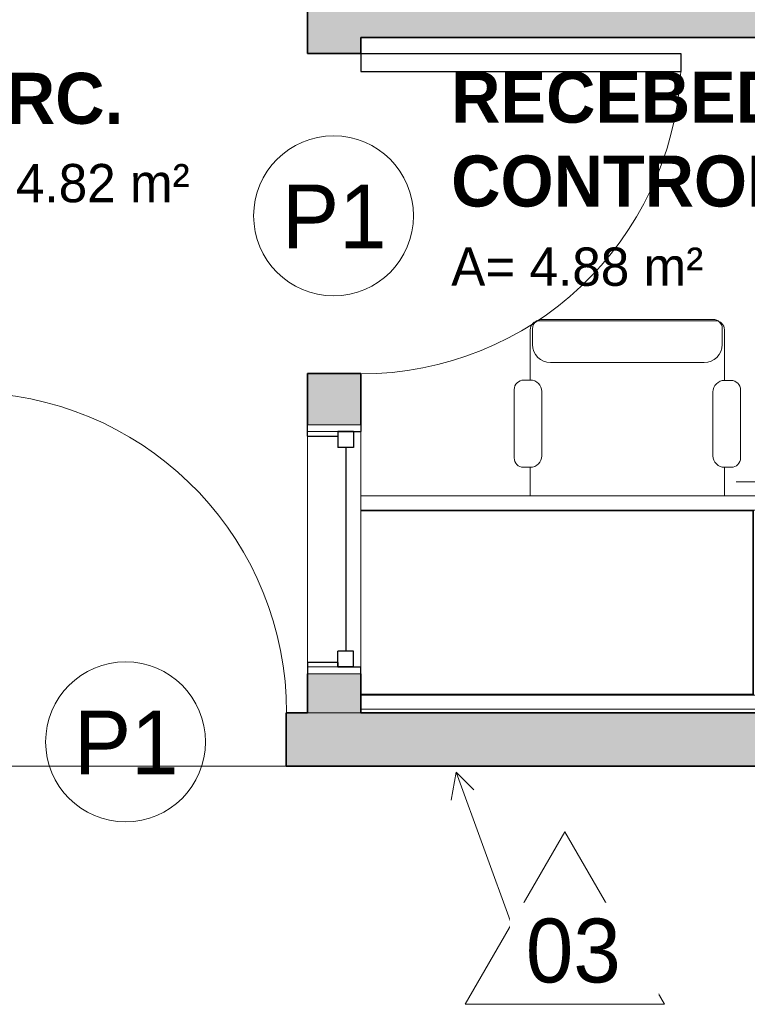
# Model space of a CAD drawing. Header units: metres. Extents: x -33 to 126, y -29 to 31.
# Tile 15 of 75: x -10.64 to -8.59, y -21.48 to -18.71. Entities that reach past the tile are written whole.
import ezdxf

# ---------------------------------------------------------------- set-up
doc = ezdxf.new("R2010")
doc.units = ezdxf.units.M
for name, color, linetype, lineweight in [('A-AREA-IDEN', 2, 'Continuous', 9), ('A-DETL-MBND', 5, 'Continuous', 18), ('A-DETL-THIN', 151, 'Continuous', 18), ('A-DOOR', 31, 'Continuous', 18), ('A-DOOR-IDEN', 31, 'Continuous', 9), ('A-FLOR', 192, 'Continuous', 18), ('A-GLAZ', 151, 'Continuous', 18), ('A-WALL', 113, 'Continuous', 18), ('A-WALL-PATT', 111, 'Continuous', 35), ('G-ANNO-TEXT', 7, 'Continuous', 18), ('I-FURN', 30, 'Continuous', 18)]:
    doc.layers.add(name, color=color, linetype=linetype, lineweight=lineweight)
doc.styles.add('Century Gothic_1', font='GOTHIC.TTF', dxfattribs={"height": 0.1796389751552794})
doc.styles.add('Century Gothic_2', font='GOTHIC.TTF', dxfattribs={"height": 0.1077833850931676})
doc.styles.add('Century Gothic_B', font='GOTHICB.TTF', dxfattribs={"height": 0.1436119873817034})

# ---------------------------------------------------------------- blocks, each defined once
blk = doc.blocks.new('MS-Table - _Mesa controlador-876587-2-PLANTA COM LAYOUT')
at = {"layer": 'I-FURN', "color": 7}
for p, q in [((-0.2800000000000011, 0.7261115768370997), (-0.3000000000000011, 0.7261115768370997)), ((0.2599999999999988, 0.7261115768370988), (0.2799999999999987, 0.7261115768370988)), ((-0.3099999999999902, 0.7161115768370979), (-0.3099999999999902, -0.4188884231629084)), ((-0.2700000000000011, 0.7141115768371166), (-0.2700000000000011, 0.7161115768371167)), ((-0.2700000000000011, 0.7161115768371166), (0.2499999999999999, 0.7161115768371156)), ((-0.2699999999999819, -0.4188884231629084), (-0.2699999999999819, 0.7161115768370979)), ((-0.2700000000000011, 0.6861115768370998), (-0.2700000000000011, 0.7141115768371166)), ((0.2499999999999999, 0.7141115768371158), (-0.2700000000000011, 0.7141115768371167)), ((0.2499999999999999, 0.7161115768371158), (0.2499999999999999, 0.7141115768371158)), ((0.2500000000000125, 0.7161115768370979), (0.2500000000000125, -0.418888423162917)), ((0.2499999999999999, 0.7141115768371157), (0.2499999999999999, 0.6861115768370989)), ((0.290000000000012, -0.418888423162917), (0.290000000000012, 0.7161115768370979)), ((-0.2700000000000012, 0.6861115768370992), (-0.2680000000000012, 0.6841115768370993)), ((-0.2700000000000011, 0.6861115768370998), (0.2499999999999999, 0.6861115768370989)), ((0.2479999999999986, 0.6841115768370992), (-0.2680000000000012, 0.6841115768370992)), ((-0.268000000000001, 0.6841115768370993), (-0.268000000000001, -0.4188884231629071)), ((0.2499999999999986, 0.6861115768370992), (0.2479999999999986, 0.6841115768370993)), ((0.2479999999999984, -0.4188884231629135), (0.2479999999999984, 0.6841115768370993))]:
    blk.add_line(p, q, dxfattribs=at)
for points, knots in [([(-0.3000000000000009, 0.7261115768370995), (-0.3008726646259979, 0.7261077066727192), (-0.3021815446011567, 0.7259410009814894), (-0.3038377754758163, 0.7253749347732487), (-0.3050143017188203, 0.7247969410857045), (-0.3059232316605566, 0.7241897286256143), (-0.306598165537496, 0.7236318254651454), (-0.307235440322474, 0.7230405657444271), (-0.3079562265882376, 0.7222154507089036), (-0.3085635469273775, 0.7213057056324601), (-0.3089751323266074, 0.720541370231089), (-0.3093354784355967, 0.7197398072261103), (-0.3098275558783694, 0.71829075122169), (-0.3100000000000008, 0.7170037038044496), (-0.310000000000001, 0.7161115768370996)], [0, 0, 0, 0, 0.1666666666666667, 0.25, 0.3333333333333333, 0.4166666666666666, 0.4583333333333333, 0.5, 0.5833333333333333, 0.6666666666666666, 0.7083333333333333, 0.75, 0.8333333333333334, 1, 1, 1, 1]), ([(-0.2700000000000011, 0.7161115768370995), (-0.2700000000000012, 0.7170037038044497), (-0.2701724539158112, 0.7182896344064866), (-0.2707348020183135, 0.719948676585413), (-0.2712182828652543, 0.7209321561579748), (-0.2716793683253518, 0.721667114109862), (-0.2721879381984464, 0.7223819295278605), (-0.2727645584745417, 0.7230403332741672), (-0.2734018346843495, 0.7236318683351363), (-0.2740767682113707, 0.7241897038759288), (-0.2749856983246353, 0.7247969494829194), (-0.2761622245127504, 0.7253749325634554), (-0.2778184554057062, 0.7259410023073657), (-0.2791273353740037, 0.7261077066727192), (-0.2800000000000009, 0.7261115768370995)], [0, 0, 0, 0, 0.1666666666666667, 0.25, 0.3333333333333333, 0.375, 0.4166666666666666, 0.5, 0.5416666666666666, 0.5833333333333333, 0.6666666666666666, 0.75, 0.8333333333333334, 1, 1, 1, 1]), ([(0.2499999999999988, 0.7161115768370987), (0.2499999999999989, 0.7169842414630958), (0.2501724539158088, 0.7182931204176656), (0.250734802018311, 0.7199493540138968), (0.2512182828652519, 0.7209297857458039), (0.2516793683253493, 0.7216712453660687), (0.2521879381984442, 0.7223809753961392), (0.2527645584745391, 0.7230384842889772), (0.253401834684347, 0.7236353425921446), (0.2540767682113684, 0.7241892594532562), (0.2549856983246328, 0.7247966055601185), (0.2561622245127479, 0.725376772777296), (0.2578184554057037, 0.7259391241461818), (0.2591273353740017, 0.7261115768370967), (0.2599999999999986, 0.7261115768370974)], [0, 0, 0, 0, 0.1666666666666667, 0.25, 0.3333333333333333, 0.375, 0.4166666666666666, 0.5, 0.5416666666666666, 0.5833333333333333, 0.6666666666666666, 0.75, 0.8333333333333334, 1, 1, 1, 1]), ([(0.2799999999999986, 0.7261115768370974), (0.2808726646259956, 0.7261115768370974), (0.2821815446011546, 0.7259391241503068), (0.2838377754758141, 0.7253767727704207), (0.2850143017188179, 0.7247966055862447), (0.2859232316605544, 0.7241892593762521), (0.2865981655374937, 0.7236353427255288), (0.2872354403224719, 0.7230384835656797), (0.2879562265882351, 0.7222166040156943), (0.2885635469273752, 0.7213076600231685), (0.2889751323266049, 0.7205376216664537), (0.2893354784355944, 0.7197423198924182), (0.2898275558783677, 0.7182931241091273), (0.2899999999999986, 0.7169842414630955), (0.2899999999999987, 0.7161115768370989)], [0, 0, 0, 0, 0.1666666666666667, 0.25, 0.3333333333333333, 0.4166666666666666, 0.4583333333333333, 0.5, 0.5833333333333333, 0.6666666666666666, 0.7083333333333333, 0.75, 0.8333333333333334, 1, 1, 1, 1])]:
    blk.add_open_spline(points, degree=3, knots=knots, dxfattribs=at)
blk = doc.blocks.new('Cadeira-Serviço _Braços_ - Cadeira-Serviço _Braços_-V21-2-PLANTA COM LAYOUT')
at = {"layer": 'I-FURN', "color": 7}
for p, q in [((-0.1320591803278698, 0.2489459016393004), (-0.1320591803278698, 0.1682141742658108)), ((0.4140408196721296, 0.2490962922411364), (0.4140408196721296, 0.1682079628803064)), ((-0.1320591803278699, 0.1682141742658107), (-0.1510844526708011, 0.1682141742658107)), ((0.4330669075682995, 0.1682079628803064), (0.4140408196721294, 0.1682079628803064)), ((-0.1772561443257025, 0.1420424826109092), (-0.1772561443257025, -0.04921443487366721)), ((0.4592350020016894, -0.05025530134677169), (0.4592350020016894, 0.1420398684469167)), ((-0.09976273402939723, -0.04378718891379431), (-0.09976273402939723, 0.135917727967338)), ((0.3817572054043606, 0.1359243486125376), (0.3817572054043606, -0.04483613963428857)), ((-0.1503869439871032, -0.07608363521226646), (-0.1320591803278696, -0.07608363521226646)), ((-0.1320591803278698, -0.07608363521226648), (-0.1320591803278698, -0.2186343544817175)), ((0.4140408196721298, -0.07711975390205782), (0.4323705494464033, -0.07711975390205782)), ((0.4140408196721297, -0.07711975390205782), (0.4140408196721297, -0.2186343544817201)), ((-0.07490918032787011, -0.1262050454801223), (0.3568908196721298, -0.1262050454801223)), ((-0.1257091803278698, -0.2223540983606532), (-0.1257091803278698, -0.1770050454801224)), ((0.4076908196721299, -0.2223540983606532), (0.4076908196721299, -0.177005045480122)), ((-0.1066591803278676, -0.2440343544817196), (0.3886408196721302, -0.2440343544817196)), ((-0.1003091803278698, -0.2477540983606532), (0.38229081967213, -0.2477540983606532))]:
    blk.add_line(p, q, dxfattribs=at)
for centre, radius, start, end in [((-0.1510844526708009, 0.1420424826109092), 0.02617169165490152, 90.00000000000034, 180.0000000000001), ((-0.13205918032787, 0.135917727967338), 0.03229644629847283, 359.9999999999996, 89.99999999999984), ((0.4140408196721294, 0.1359243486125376), 0.0322836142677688, 90.00000000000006, 180), ((0.4330669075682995, 0.1420398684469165), 0.0261680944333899, 3.68944343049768e-13, 90.00000000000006), ((-0.1503869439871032, -0.04921443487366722), 0.02686920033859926, 180, 269.9999999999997), ((-0.1320591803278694, -0.04378718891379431), 0.03229644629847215, 269.9999999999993, 6.361109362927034e-14), ((0.4140408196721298, -0.04483613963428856), 0.03228361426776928, 179.9999999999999, 269.9999999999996), ((0.4323705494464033, -0.05025530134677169), 0.02686445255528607, 269.9999999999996, 3.81666561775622e-14), ((-0.07490918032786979, -0.1770050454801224), 0.05079999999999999, 90.00000000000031, 180), ((0.3568908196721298, -0.1770050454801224), 0.0508000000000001, 3.275971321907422e-13, 90.00000000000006), ((-0.1066591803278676, -0.2186343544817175), 0.02540000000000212, 180, 269.9999999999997), ((0.3886408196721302, -0.2186343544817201), 0.02539999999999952, 269.9999999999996, 6.679164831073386e-14), ((-0.1003091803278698, -0.2223540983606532), 0.02540000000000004, 180, 269.9999999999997), ((0.38229081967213, -0.2223540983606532), 0.02539999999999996, 269.9999999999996, 5.724998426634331e-14)]:
    blk.add_arc(centre, radius, start, end, dxfattribs=at)
blk = doc.blocks.new('M_Descarga simples - 080 x 210 mm-195402-2-PLANTA COM LAYOUT')
at = {"layer": 'A-DOOR', "lineweight": 25}
for p, q in [((0.399, -0.07499999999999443), (0.399, -0.9752480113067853)), ((0.4500000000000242, -0.07499999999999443), (0.399, -0.07499999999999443)), ((0.4500000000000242, -0.07499999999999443), (0.4500000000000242, -0.9752480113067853)), ((0.4500000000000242, -0.9752480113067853), (0.399, -0.9752480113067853))]:
    blk.add_line(p, q, dxfattribs=at)
at = {"layer": 'A-DOOR'}
blk.add_arc((0.4500000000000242, -0.07499999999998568), 0.9016914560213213, 179.9999999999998, 266.757599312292, dxfattribs=at)
blk = doc.blocks.new('M_Descarga simples - 080 x 210 mm-2390003-2-PLANTA COM LAYOUT')
at = {"layer": 'A-DOOR', "lineweight": 25}
for p, q in [((0.399, -0.07499999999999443), (0.399, -0.9752480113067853)), ((0.4500000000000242, -0.07499999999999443), (0.399, -0.07499999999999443)), ((0.4500000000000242, -0.07499999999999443), (0.4500000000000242, -0.9752480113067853)), ((0.4500000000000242, -0.9752480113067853), (0.399, -0.9752480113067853))]:
    blk.add_line(p, q, dxfattribs=at)
at = {"layer": 'A-DOOR'}
blk.add_arc((0.4500000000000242, -0.07499999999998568), 0.9016914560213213, 179.9999999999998, 266.757599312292, dxfattribs=at)
blk = doc.blocks.new('Casement w Mullions-Number_0002 - _JANELA 5-2405608-2-PLANTA COM LAYOUT')
at = {"layer": 'A-GLAZ', "lineweight": 25}
for p, q in [((-0.3500000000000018, 0.07499999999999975), (-0.3309499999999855, 0.07499999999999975)), ((-0.3309499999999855, 0.01055), (-0.3309499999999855, 0.07499999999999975)), ((0.3309499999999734, 0.01055), (0.3309499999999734, 0.07499999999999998)), ((0.3499999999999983, 0.07499999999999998), (0.3309499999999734, 0.07499999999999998)), ((-0.3309499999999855, 0.05499999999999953), (-0.3309499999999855, 0.01055)), ((-0.3309499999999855, 0.05499999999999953), (-0.2865000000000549, 0.05499999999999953)), ((-0.2865000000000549, 0.05499999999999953), (-0.2865000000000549, 0.01055)), ((-0.2865000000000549, 0.03277499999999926), (0.2864999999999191, 0.03277499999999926)), ((0.2864999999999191, 0.05499999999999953), (0.2864999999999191, 0.01055)), ((0.3309499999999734, 0.05499999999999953), (0.2864999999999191, 0.05499999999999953)), ((0.3309499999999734, 0.05499999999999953), (0.3309499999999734, 0.01055)), ((-0.3309499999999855, 0.01055), (-0.2865000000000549, 0.01055)), ((-0.3309499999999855, 0.01055), (-0.318250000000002, 0.01055)), ((-0.318250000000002, -0.07499999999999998), (-0.318250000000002, 0.01055)), ((0.3309499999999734, 0.01055), (0.2864999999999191, 0.01055)), ((0.3182499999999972, 0.01055), (0.3309499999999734, 0.01055)), ((0.3182499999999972, 0.01055), (0.3182499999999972, -0.07499999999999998)), ((-0.318250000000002, -0.07499999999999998), (-0.3499999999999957, -0.07499999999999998)), ((0.3182499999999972, -0.07499999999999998), (0.3500000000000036, -0.07499999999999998))]:
    blk.add_line(p, q, dxfattribs=at)
at = {"layer": 'A-GLAZ'}
for p, q in [((-0.3309499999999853, 0.07500000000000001), (-0.3500000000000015, 0.07500000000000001)), ((-0.3500000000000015, 0.07500000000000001), (-0.3500000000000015, -0.07500000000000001)), ((-0.3309499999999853, -0.07500000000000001), (-0.3309499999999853, 0.07500000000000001)), ((0.3309499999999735, 0.07499999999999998), (-0.3309499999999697, 0.07499999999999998)), ((-0.3309499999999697, 0.07499999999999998), (-0.3309499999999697, -0.07499999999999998)), ((0.3309499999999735, 0.07500000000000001), (0.3309499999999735, -0.07500000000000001)), ((0.3499999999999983, 0.07500000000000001), (0.3309499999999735, 0.07500000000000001)), ((0.3309499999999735, -0.07499999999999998), (0.3309499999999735, 0.07499999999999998)), ((0.3499999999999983, -0.07500000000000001), (0.3499999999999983, 0.07500000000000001)), ((-0.3500000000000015, -0.07500000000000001), (-0.3309499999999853, -0.07500000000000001)), ((-0.3309499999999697, -0.07499999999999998), (0.3309499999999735, -0.07499999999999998)), ((0.3309499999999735, -0.07500000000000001), (0.3499999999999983, -0.07500000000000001))]:
    blk.add_line(p, q, dxfattribs=at)
blk = doc.blocks.new('M_Identificador da porta - M_Identificador da porta-1233-2-PLANTA COM LAYOUT')
at = {"layer": 'A-DOOR-IDEN'}
blk.add_circle((-1.702122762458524e-05, -9.087670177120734e-05), 0.003000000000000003, dxfattribs=at)

msp = doc.modelspace()

# ---------------------------------------------------------------- hatches: boundary and pattern name
at = {"layer": 'A-WALL-PATT', "lineweight": 18}
h = msp.add_hatch(color=7, dxfattribs=at)
h.paths.add_polyline_path([(-9.82727396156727, -20.66458713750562), (-9.677273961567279, -20.66458713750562), (-9.67727396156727, -20.5545871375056), (-9.82727396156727, -20.5545871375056)], flags=0)
h.paths.add_polyline_path([(-9.82727396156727, -19.85458713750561), (-9.67727396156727, -19.85458713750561), (-9.67727396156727, -19.70958713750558), (-9.82727396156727, -19.70958713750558)], flags=0)
h.paths.add_polyline_path([(-9.827273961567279, -18.80958713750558), (-9.677273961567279, -18.80958713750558), (-9.677273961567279, -17.67586980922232), (-9.827273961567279, -17.67586980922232), (-9.827273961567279, -17.95361808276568)], flags=0)
h.paths.add_polyline_path([(-9.80127396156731, -16.77586980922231), (-9.677273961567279, -16.77586980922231), (-9.677273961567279, -16.71586980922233), (-9.827273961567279, -16.71586980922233), (-9.827273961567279, -16.77586980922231)], flags=0)
msp.add_hatch(color=7, dxfattribs=at).paths.add_polyline_path([(-7.635273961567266, -18.76458713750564), (-7.077273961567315, -18.76458713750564), (-7.078111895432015, -18.61458713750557), (-9.677273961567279, -18.61458713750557), (-9.677273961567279, -18.76458713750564), (-7.932413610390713, -18.76458713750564)], flags=0)
h = msp.add_hatch(color=7, dxfattribs=at)
h.paths.add_polyline_path([(-10.82727396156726, -20.81458713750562), (-10.78727396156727, -20.81458713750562), (-10.78727396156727, -20.66458713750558), (-10.82727396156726, -20.66458713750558), (-10.82727396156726, -20.78744189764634)], flags=0)
h.paths.add_polyline_path([(-7.927273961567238, -20.81458713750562), (-7.327273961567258, -20.81458713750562), (-7.327273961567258, -20.66458713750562), (-9.887273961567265, -20.66458713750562), (-9.887273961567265, -20.81458713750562), (-7.932413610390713, -20.81458713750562)], flags=0)

# ---------------------------------------------------------------- linework, layer by layer
at = {"layer": 'A-DETL-MBND'}
msp.add_line((-8.6213721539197, -20.0145871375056), (-7.846448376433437, -20.0145871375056), dxfattribs=at)
at = {"layer": 'A-DETL-THIN'}
for p, q in [((-9.40883962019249, -20.83160312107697), (-9.422731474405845, -20.91038774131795)), ((-9.253130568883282, -21.25941022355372), (-9.40883962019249, -20.83160312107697)), ((-9.408839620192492, -20.83160312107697), (-9.35934214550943, -20.88110059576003)), ((-9.10327661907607, -20.99985556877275), (-9.38327661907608, -21.48482979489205)), ((-9.10327661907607, -20.99985556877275), (-8.823276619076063, -21.48482979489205)), ((-8.823276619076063, -21.48482979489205), (-9.383276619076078, -21.48482979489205))]:
    msp.add_line(p, q, dxfattribs=at)
at = {"layer": 'A-FLOR'}
msp.add_line((-10.78727396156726, -20.81458713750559), (-9.88727396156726, -20.8145871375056), dxfattribs=at)
at = {"layer": 'A-WALL', "lineweight": 35}
for p, q in [((-9.827273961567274, -17.67586980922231), (-9.827273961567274, -18.80958713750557)), ((-9.677273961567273, -18.76458713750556), (-7.077273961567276, -18.76458713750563)), ((-9.677273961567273, -18.80958713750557), (-9.677273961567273, -18.76458713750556)), ((-9.827273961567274, -18.80958713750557), (-9.677273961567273, -18.80958713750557)), ((-9.827273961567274, -19.70958713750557), (-9.827273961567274, -19.85458713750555)), ((-9.677273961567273, -19.70958713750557), (-9.827273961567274, -19.70958713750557)), ((-9.677273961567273, -19.85458713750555), (-9.677273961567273, -19.70958713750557)), ((-9.827273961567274, -20.5545871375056), (-9.827273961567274, -20.66458713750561)), ((-9.677273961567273, -20.66458713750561), (-9.677273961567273, -20.5545871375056)), ((-9.827273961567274, -20.66458713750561), (-9.88727396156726, -20.66458713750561)), ((-9.88727396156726, -20.66458713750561), (-9.88727396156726, -20.81458713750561)), ((-7.327273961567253, -20.66458713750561), (-9.677273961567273, -20.66458713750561)), ((-9.88727396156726, -20.81458713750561), (-7.927273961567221, -20.81458713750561))]:
    msp.add_line(p, q, dxfattribs=at)
at = {"layer": 'A-WALL'}
msp.add_line((-9.827273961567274, -20.66458713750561), (-9.677273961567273, -20.66458713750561), dxfattribs=at)

# ---------------------------------------------------------------- block references
at = {"layer": 'A-DOOR', "color": 7}
for name, p, rotation in [('M_Descarga simples - 080 x 210 mm-195402-2-PLANTA COM LAYOUT', (-9.752273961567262, -19.25958713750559), 89.99999999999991), ('M_Descarga simples - 080 x 210 mm-2390003-2-PLANTA COM LAYOUT', (-10.33727396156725, -20.73958713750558), 180)]:
    msp.add_blockref(name, p, dxfattribs=dict(at, rotation=rotation))
at = {"layer": 'A-DOOR-IDEN', "xscale": 74.99999999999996, "yscale": 74.99999999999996, "zscale": 74.99999999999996}
for p in [(-9.752273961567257, -19.25958713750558), (-10.33727396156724, -20.73958713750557)]:
    msp.add_blockref('M_Identificador da porta - M_Identificador da porta-1233-2-PLANTA COM LAYOUT', p, dxfattribs=at)
at = {"layer": 'A-GLAZ', "rotation": 269.9999999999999}
msp.add_blockref('Casement w Mullions-Number_0002 - _JANELA 5-2405608-2-PLANTA COM LAYOUT', (-9.752273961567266, -20.20458713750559), dxfattribs=at)
at = {"layer": 'I-FURN', "color": 7}
for name, p, rotation in [('Cadeira-Serviço _Braços_ - Cadeira-Serviço _Braços_-V21-2-PLANTA COM LAYOUT', (-8.786283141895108, -19.80564123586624), 180), ('MS-Table - _Mesa controlador-876587-2-PLANTA COM LAYOUT', (-9.258385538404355, -20.36458713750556), 270)]:
    msp.add_blockref(name, p, dxfattribs=dict(at, rotation=rotation))

# ---------------------------------------------------------------- texts
at = {"layer": 'A-AREA-IDEN', "attachment_point": 1}
for s, insert, char_height, width, line_spacing_factor, style in [('CIRC.', (-10.86718641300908, -18.86402664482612), 0.1436119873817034, 0.6461999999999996, 0.9847964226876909, 'Century Gothic_B'), ('RECEBEDOR/\\PCONTROLE', (-9.422787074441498, -18.86093097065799), 0.1436119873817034, 1.454399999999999, 0.9847964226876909, 'Century Gothic_B'), ('A= 4.82 m²', (-10.86718641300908, -19.1204996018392), 0.1077833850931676, 0.9044999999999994, 0.9841166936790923, 'Century Gothic_2'), ('A= 4.88 m²', (-9.422787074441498, -19.35549916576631), 0.1077833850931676, 0.9044999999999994, 0.9841166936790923, 'Century Gothic_2')]:
    msp.add_mtext(s, dxfattribs=dict(at, insert=insert, char_height=char_height, width=width, line_spacing_factor=line_spacing_factor, style=style))
at = {"layer": 'A-DOOR-IDEN', "char_height": 0.1796389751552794, "width": 0.3397499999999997, "attachment_point": 2, "line_spacing_factor": 0.9841166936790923, "style": 'Century Gothic_1'}
for insert in [(-9.751432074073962, -19.17839126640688), (-10.33643207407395, -20.65839126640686)]:
    msp.add_mtext('P1', dxfattribs=dict(at, insert=insert))

# ---------------------------------------------------------------- next in the draw order: texts
at = {"layer": 'G-ANNO-TEXT', "lineweight": 9, "insert": (-9.212930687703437, -21.2436846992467), "char_height": 0.1796389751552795, "width": 0.3285, "attachment_point": 1, "line_spacing_factor": 0.9841166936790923, "style": 'Century Gothic_1', "bg_fill": 3, "box_fill_scale": 1.25, "bg_fill_color": 0, "bg_fill_transparency": 0}
msp.add_mtext('03', dxfattribs=at)

doc.saveas('drawing.dxf')
